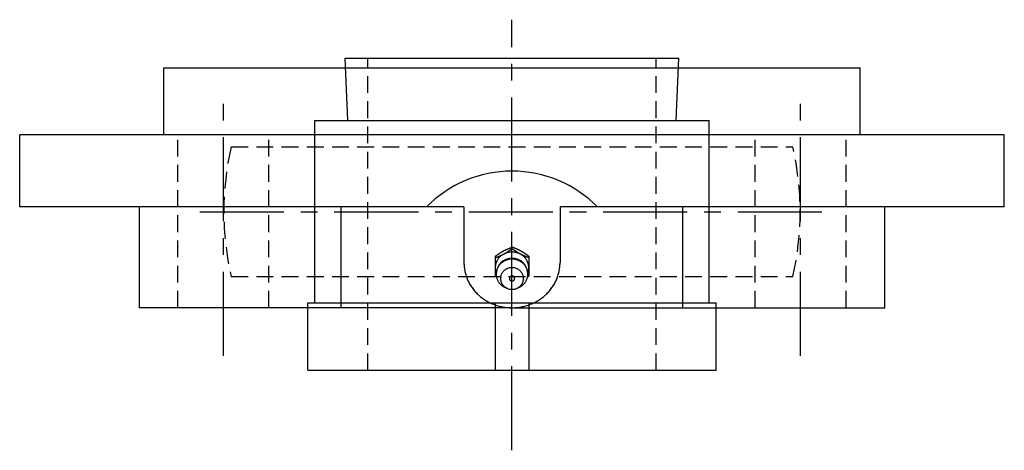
# Model space of a CAD drawing. Extents: x -112 to 242, y -112 to 242.
# Tile 11 of 11: x -102 to 103, y 153 to 242. Entities that reach past the tile are written whole.
import ezdxf

# ---------------------------------------------------------------- set-up
doc = ezdxf.new("R2010")
doc.units = 0
doc.header["$LTSCALE"] = 14
doc.linetypes.add('CENTER', pattern=[2, 1.25, -0.25, 0.25, -0.25])
doc.linetypes.add('HIDDEN', pattern=[0.375, 0.25, -0.125])
doc.layers.get('0').update_dxf_attribs({"linetype": 'CONTINUOUS'})
doc.layers.add('CENTER', color=1, linetype='CENTER')
doc.layers.add('HIDDEN', color=3, linetype='HIDDEN')

msp = doc.modelspace()

# ---------------------------------------------------------------- linework, layer by layer
for p, q in [((-34.75, 234.2), (34.75, 234.2)), ((-34.21, 221.21), (-34.75, 234.2)), ((34.21, 221.21), (34.75, 234.2)), ((-72.5, 218.2), (-72.5, 232.2)), ((-72.5, 232.2), (72.5, 232.2)), ((72.5, 218.2), (72.5, 232.2)), ((-41.05, 221.2), (41.05, 221.2)), ((-41.05, 183.2), (-41.05, 221.2)), ((41.05, 183.2), (41.05, 221.2)), ((102.5, 218.2), (-102.5, 218.2)), ((-102.5, 203.2), (-102.5, 218.2)), ((102.5, 203.2), (102.5, 218.2)), ((-10, 203.2), (-102.5, 203.2)), ((-77.6, 203.2), (-77.6, 182.2)), ((-35.55, 182.2), (-35.55, 203.2)), ((-10, 203.2), (-10, 191.6)), ((10, 203.2), (10, 191.6)), ((102.5, 203.2), (10, 203.2)), ((35.55, 182.2), (35.55, 203.2)), ((77.6, 182.2), (77.6, 203.2)), ((-3.5, 192.91), (-3.5, 188.8)), ((3.5, 192.91), (3.5, 188.8)), ((-3.24, 188.61), (-3.5, 188.8)), ((3.24, 188.61), (3.5, 188.8)), ((-42.5, 183.2), (42.5, 183.2)), ((-42.5, 169.2), (-42.5, 183.2)), ((-3.5, 183.2), (-3.5, 169.2)), ((3.5, 183.2), (3.5, 169.2)), ((42.5, 169.2), (42.5, 183.2)), ((0, 182.2), (-77.6, 182.2)), ((0, 182.2), (77.6, 182.2)), ((-42.5, 169.2), (42.5, 169.2))]:
    msp.add_line(p, q)
at = {"linetype": 'CONTINUOUS'}
for p, q in [((0, 194.5), (0, 194.81)), ((-0.96, 186.23), (-1.33, 186.38)), ((0.96, 186.23), (1.33, 186.38))]:
    msp.add_line(p, q, dxfattribs=at)
for points in [[(-3.5, 192.91, 0), (-3.48, 192.93, 0), (-3.46, 192.94, 0), (-3.44, 192.96, 0), (-3.42, 192.97, 0), (-3.4, 192.99, 0), (-3.38, 193, 0), (-3.36, 193.02, 0), (-3.34, 193.03, 0), (-3.31, 193.04, 0), (-3.29, 193.06, 0), (-3.27, 193.07, 0), (-3.25, 193.09, 0), (-3.23, 193.1, 0), (-3.21, 193.12, 0), (-3.19, 193.13, 0), (-3.17, 193.15, 0), (-3.15, 193.16, 0), (-3.13, 193.18, 0), (-3.11, 193.19, 0), (-3.09, 193.21, 0), (-3.07, 193.22, 0), (-3.05, 193.23, 0), (-3.03, 193.25, 0), (-3.01, 193.26, 0), (-2.99, 193.28, 0), (-2.96, 193.29, 0), (-2.94, 193.31, 0), (-2.92, 193.32, 0), (-2.9, 193.34, 0), (-2.88, 193.35, 0), (-2.86, 193.36, 0), (-2.84, 193.38, 0), (-2.82, 193.39, 0), (-2.8, 193.41, 0), (-2.78, 193.42, 0), (-2.76, 193.43, 0), (-2.74, 193.45, 0), (-2.71, 193.46, 0), (-2.69, 193.48, 0), (-2.67, 193.49, 0), (-2.65, 193.5, 0), (-2.63, 193.52, 0), (-2.61, 193.53, 0), (-2.59, 193.55, 0), (-2.57, 193.56, 0), (-2.55, 193.57, 0), (-2.53, 193.59, 0), (-2.51, 193.6, 0), (-2.48, 193.61, 0), (-2.46, 193.63, 0), (-2.44, 193.64, 0), (-2.42, 193.66, 0), (-2.4, 193.67, 0), (-2.38, 193.68, 0), (-2.36, 193.69, 0), (-2.34, 193.71, 0), (-2.31, 193.72, 0), (-2.29, 193.74, 0), (-2.27, 193.75, 0), (-2.25, 193.76, 0), (-2.23, 193.77, 0), (-2.21, 193.79, 0), (-2.19, 193.8, 0), (-2.16, 193.81, 0), (-2.14, 193.83, 0), (-2.12, 193.84, 0), (-2.1, 193.85, 0), (-2.08, 193.86, 0), (-2.06, 193.88, 0), (-2.03, 193.89, 0), (-2.01, 193.9, 0), (-1.99, 193.91, 0), (-1.97, 193.93, 0), (-1.95, 193.94, 0), (-1.93, 193.95, 0), (-1.9, 193.96, 0), (-1.88, 193.98, 0), (-1.86, 193.99, 0), (-1.84, 194, 0), (-1.82, 194.01, 0), (-1.79, 194.02, 0), (-1.77, 194.04, 0), (-1.75, 194.05, 0), (-1.73, 194.06, 0), (-1.71, 194.07, 0), (-1.68, 194.08, 0), (-1.66, 194.09, 0), (-1.64, 194.1, 0), (-1.62, 194.12, 0), (-1.59, 194.13, 0), (-1.57, 194.14, 0), (-1.55, 194.15, 0), (-1.53, 194.16, 0), (-1.5, 194.17, 0), (-1.48, 194.18, 0), (-1.46, 194.19, 0), (-1.44, 194.21, 0), (-1.41, 194.22, 0), (-1.39, 194.23, 0), (-1.37, 194.24, 0), (-1.35, 194.25, 0), (-1.32, 194.26, 0), (-1.3, 194.27, 0), (-1.28, 194.28, 0), (-1.26, 194.29, 0), (-1.23, 194.3, 0), (-1.21, 194.31, 0), (-1.19, 194.32, 0), (-1.16, 194.33, 0), (-1.14, 194.34, 0), (-1.12, 194.35, 0), (-1.1, 194.36, 0), (-1.07, 194.37, 0), (-1.05, 194.38, 0), (-1.03, 194.39, 0), (-1, 194.4, 0), (-0.98, 194.41, 0), (-0.96, 194.42, 0), (-0.93, 194.43, 0), (-0.91, 194.44, 0), (-0.89, 194.45, 0), (-0.86, 194.46, 0), (-0.84, 194.47, 0), (-0.82, 194.48, 0), (-0.8, 194.49, 0), (-0.77, 194.5, 0), (-0.75, 194.51, 0), (-0.73, 194.52, 0), (-0.7, 194.53, 0), (-0.68, 194.54, 0), (-0.66, 194.55, 0), (-0.63, 194.56, 0), (-0.61, 194.57, 0), (-0.59, 194.58, 0), (-0.56, 194.59, 0), (-0.54, 194.6, 0), (-0.52, 194.61, 0), (-0.49, 194.62, 0), (-0.47, 194.63, 0), (-0.45, 194.64, 0), (-0.42, 194.65, 0), (-0.4, 194.66, 0), (-0.38, 194.66, 0), (-0.35, 194.67, 0), (-0.33, 194.68, 0), (-0.3, 194.69, 0), (-0.28, 194.7, 0), (-0.26, 194.71, 0), (-0.23, 194.72, 0), (-0.21, 194.73, 0), (-0.19, 194.74, 0), (-0.16, 194.75, 0), (-0.14, 194.76, 0), (-0.12, 194.77, 0), (-0.09, 194.78, 0), (-0.07, 194.78, 0), (-0.05, 194.79, 0), (-0.02, 194.8, 0), (0, 194.81, 0)], [(3.5, 192.91, 0), (3.48, 192.93, 0), (3.46, 192.94, 0), (3.44, 192.96, 0), (3.42, 192.97, 0), (3.4, 192.99, 0), (3.38, 193, 0), (3.36, 193.02, 0), (3.34, 193.03, 0), (3.31, 193.04, 0), (3.29, 193.06, 0), (3.27, 193.07, 0), (3.25, 193.09, 0), (3.23, 193.1, 0), (3.21, 193.12, 0), (3.19, 193.13, 0), (3.17, 193.15, 0), (3.15, 193.16, 0), (3.13, 193.18, 0), (3.11, 193.19, 0), (3.09, 193.21, 0), (3.07, 193.22, 0), (3.05, 193.23, 0), (3.03, 193.25, 0), (3.01, 193.26, 0), (2.99, 193.28, 0), (2.96, 193.29, 0), (2.94, 193.31, 0), (2.92, 193.32, 0), (2.9, 193.34, 0), (2.88, 193.35, 0), (2.86, 193.36, 0), (2.84, 193.38, 0), (2.82, 193.39, 0), (2.8, 193.41, 0), (2.78, 193.42, 0), (2.76, 193.43, 0), (2.74, 193.45, 0), (2.71, 193.46, 0), (2.69, 193.48, 0), (2.67, 193.49, 0), (2.65, 193.5, 0), (2.63, 193.52, 0), (2.61, 193.53, 0), (2.59, 193.55, 0), (2.57, 193.56, 0), (2.55, 193.57, 0), (2.53, 193.59, 0), (2.51, 193.6, 0), (2.48, 193.61, 0), (2.46, 193.63, 0), (2.44, 193.64, 0), (2.42, 193.66, 0), (2.4, 193.67, 0), (2.38, 193.68, 0), (2.36, 193.69, 0), (2.34, 193.71, 0), (2.31, 193.72, 0), (2.29, 193.74, 0), (2.27, 193.75, 0), (2.25, 193.76, 0), (2.23, 193.77, 0), (2.21, 193.79, 0), (2.19, 193.8, 0), (2.16, 193.81, 0), (2.14, 193.83, 0), (2.12, 193.84, 0), (2.1, 193.85, 0), (2.08, 193.86, 0), (2.06, 193.88, 0), (2.03, 193.89, 0), (2.01, 193.9, 0), (1.99, 193.91, 0), (1.97, 193.93, 0), (1.95, 193.94, 0), (1.93, 193.95, 0), (1.9, 193.96, 0), (1.88, 193.98, 0), (1.86, 193.99, 0), (1.84, 194, 0), (1.82, 194.01, 0), (1.79, 194.02, 0), (1.77, 194.04, 0), (1.75, 194.05, 0), (1.73, 194.06, 0), (1.71, 194.07, 0), (1.68, 194.08, 0), (1.66, 194.09, 0), (1.64, 194.1, 0), (1.62, 194.12, 0), (1.59, 194.13, 0), (1.57, 194.14, 0), (1.55, 194.15, 0), (1.53, 194.16, 0), (1.5, 194.17, 0), (1.48, 194.18, 0), (1.46, 194.19, 0), (1.44, 194.21, 0), (1.41, 194.22, 0), (1.39, 194.23, 0), (1.37, 194.24, 0), (1.35, 194.25, 0), (1.32, 194.26, 0), (1.3, 194.27, 0), (1.28, 194.28, 0), (1.26, 194.29, 0), (1.23, 194.3, 0), (1.21, 194.31, 0), (1.19, 194.32, 0), (1.16, 194.33, 0), (1.14, 194.34, 0), (1.12, 194.35, 0), (1.1, 194.36, 0), (1.07, 194.37, 0), (1.05, 194.38, 0), (1.03, 194.39, 0), (1, 194.4, 0), (0.98, 194.41, 0), (0.96, 194.42, 0), (0.93, 194.43, 0), (0.91, 194.44, 0), (0.89, 194.45, 0), (0.86, 194.46, 0), (0.84, 194.47, 0), (0.82, 194.48, 0), (0.8, 194.49, 0), (0.77, 194.5, 0), (0.75, 194.51, 0), (0.73, 194.52, 0), (0.7, 194.53, 0), (0.68, 194.54, 0), (0.66, 194.55, 0), (0.63, 194.56, 0), (0.61, 194.57, 0), (0.59, 194.58, 0), (0.56, 194.59, 0), (0.54, 194.6, 0), (0.52, 194.61, 0), (0.49, 194.62, 0), (0.47, 194.63, 0), (0.45, 194.64, 0), (0.42, 194.65, 0), (0.4, 194.66, 0), (0.38, 194.66, 0), (0.35, 194.67, 0), (0.33, 194.68, 0), (0.3, 194.69, 0), (0.28, 194.7, 0), (0.26, 194.71, 0), (0.23, 194.72, 0), (0.21, 194.73, 0), (0.19, 194.74, 0), (0.16, 194.75, 0), (0.14, 194.76, 0), (0.12, 194.77, 0), (0.09, 194.78, 0), (0.07, 194.78, 0), (0.05, 194.79, 0), (0.02, 194.8, 0), (0, 194.81, 0)], [(-3.5, 192.6, 0), (-3.48, 192.61, 0), (-3.45, 192.62, 0), (-3.43, 192.63, 0), (-3.41, 192.64, 0), (-3.38, 192.65, 0), (-3.36, 192.66, 0), (-3.34, 192.66, 0), (-3.31, 192.67, 0), (-3.29, 192.68, 0), (-3.27, 192.69, 0), (-3.24, 192.7, 0), (-3.22, 192.71, 0), (-3.19, 192.72, 0), (-3.17, 192.73, 0), (-3.15, 192.74, 0), (-3.12, 192.75, 0), (-3.1, 192.76, 0), (-3.08, 192.77, 0), (-3.05, 192.78, 0), (-3.03, 192.79, 0), (-3.01, 192.79, 0), (-2.98, 192.8, 0), (-2.96, 192.81, 0), (-2.94, 192.82, 0), (-2.91, 192.83, 0), (-2.89, 192.84, 0), (-2.87, 192.85, 0), (-2.84, 192.86, 0), (-2.82, 192.87, 0), (-2.8, 192.88, 0), (-2.77, 192.89, 0), (-2.75, 192.9, 0), (-2.73, 192.91, 0), (-2.7, 192.92, 0), (-2.68, 192.93, 0), (-2.66, 192.94, 0), (-2.63, 192.95, 0), (-2.61, 192.96, 0), (-2.59, 192.97, 0), (-2.57, 192.98, 0), (-2.54, 192.99, 0), (-2.52, 193, 0), (-2.5, 193.01, 0), (-2.47, 193.02, 0), (-2.45, 193.03, 0), (-2.43, 193.04, 0), (-2.4, 193.05, 0), (-2.38, 193.06, 0), (-2.36, 193.07, 0), (-2.34, 193.08, 0), (-2.31, 193.09, 0), (-2.29, 193.1, 0), (-2.27, 193.11, 0), (-2.24, 193.12, 0), (-2.22, 193.13, 0), (-2.2, 193.14, 0), (-2.18, 193.15, 0), (-2.15, 193.16, 0), (-2.13, 193.17, 0), (-2.11, 193.18, 0), (-2.08, 193.19, 0), (-2.06, 193.21, 0), (-2.04, 193.22, 0), (-2.02, 193.23, 0), (-1.99, 193.24, 0), (-1.97, 193.25, 0), (-1.95, 193.26, 0), (-1.93, 193.27, 0), (-1.9, 193.28, 0), (-1.88, 193.29, 0), (-1.86, 193.31, 0), (-1.84, 193.32, 0), (-1.82, 193.33, 0), (-1.79, 193.34, 0), (-1.77, 193.35, 0), (-1.75, 193.36, 0), (-1.73, 193.38, 0), (-1.7, 193.39, 0), (-1.68, 193.4, 0), (-1.66, 193.41, 0), (-1.64, 193.42, 0), (-1.62, 193.44, 0), (-1.6, 193.45, 0), (-1.57, 193.46, 0), (-1.55, 193.47, 0), (-1.53, 193.48, 0), (-1.51, 193.5, 0), (-1.49, 193.51, 0), (-1.46, 193.52, 0), (-1.44, 193.53, 0), (-1.42, 193.55, 0), (-1.4, 193.56, 0), (-1.38, 193.57, 0), (-1.36, 193.59, 0), (-1.33, 193.6, 0), (-1.31, 193.61, 0), (-1.29, 193.62, 0), (-1.27, 193.64, 0), (-1.25, 193.65, 0), (-1.23, 193.66, 0), (-1.21, 193.68, 0), (-1.19, 193.69, 0), (-1.16, 193.7, 0), (-1.14, 193.72, 0), (-1.12, 193.73, 0), (-1.1, 193.74, 0), (-1.08, 193.76, 0), (-1.06, 193.77, 0), (-1.04, 193.78, 0), (-1.02, 193.8, 0), (-0.99, 193.81, 0), (-0.97, 193.82, 0), (-0.95, 193.84, 0), (-0.93, 193.85, 0), (-0.91, 193.87, 0), (-0.89, 193.88, 0), (-0.87, 193.89, 0), (-0.85, 193.91, 0), (-0.83, 193.92, 0), (-0.81, 193.94, 0), (-0.78, 193.95, 0), (-0.76, 193.96, 0), (-0.74, 193.98, 0), (-0.72, 193.99, 0), (-0.7, 194.01, 0), (-0.68, 194.02, 0), (-0.66, 194.03, 0), (-0.64, 194.05, 0), (-0.62, 194.06, 0), (-0.6, 194.08, 0), (-0.58, 194.09, 0), (-0.56, 194.11, 0), (-0.54, 194.12, 0), (-0.51, 194.13, 0), (-0.49, 194.15, 0), (-0.47, 194.16, 0), (-0.45, 194.18, 0), (-0.43, 194.19, 0), (-0.41, 194.21, 0), (-0.39, 194.22, 0), (-0.37, 194.24, 0), (-0.35, 194.25, 0), (-0.33, 194.26, 0), (-0.31, 194.28, 0), (-0.29, 194.29, 0), (-0.27, 194.31, 0), (-0.25, 194.32, 0), (-0.23, 194.34, 0), (-0.21, 194.35, 0), (-0.18, 194.37, 0), (-0.16, 194.38, 0), (-0.14, 194.4, 0), (-0.12, 194.41, 0), (-0.1, 194.43, 0), (-0.08, 194.44, 0), (-0.06, 194.46, 0), (-0.04, 194.47, 0), (-0.02, 194.48, 0), (0, 194.5, 0)], [(3.5, 192.6, 0), (3.48, 192.61, 0), (3.45, 192.62, 0), (3.43, 192.63, 0), (3.41, 192.64, 0), (3.38, 192.65, 0), (3.36, 192.66, 0), (3.34, 192.66, 0), (3.31, 192.67, 0), (3.29, 192.68, 0), (3.27, 192.69, 0), (3.24, 192.7, 0), (3.22, 192.71, 0), (3.19, 192.72, 0), (3.17, 192.73, 0), (3.15, 192.74, 0), (3.12, 192.75, 0), (3.1, 192.76, 0), (3.08, 192.77, 0), (3.05, 192.78, 0), (3.03, 192.79, 0), (3.01, 192.79, 0), (2.98, 192.8, 0), (2.96, 192.81, 0), (2.94, 192.82, 0), (2.91, 192.83, 0), (2.89, 192.84, 0), (2.87, 192.85, 0), (2.84, 192.86, 0), (2.82, 192.87, 0), (2.8, 192.88, 0), (2.77, 192.89, 0), (2.75, 192.9, 0), (2.73, 192.91, 0), (2.7, 192.92, 0), (2.68, 192.93, 0), (2.66, 192.94, 0), (2.63, 192.95, 0), (2.61, 192.96, 0), (2.59, 192.97, 0), (2.57, 192.98, 0), (2.54, 192.99, 0), (2.52, 193, 0), (2.5, 193.01, 0), (2.47, 193.02, 0), (2.45, 193.03, 0), (2.43, 193.04, 0), (2.4, 193.05, 0), (2.38, 193.06, 0), (2.36, 193.07, 0), (2.34, 193.08, 0), (2.31, 193.09, 0), (2.29, 193.1, 0), (2.27, 193.11, 0), (2.24, 193.12, 0), (2.22, 193.13, 0), (2.2, 193.14, 0), (2.18, 193.15, 0), (2.15, 193.16, 0), (2.13, 193.17, 0), (2.11, 193.18, 0), (2.08, 193.19, 0), (2.06, 193.21, 0), (2.04, 193.22, 0), (2.02, 193.23, 0), (1.99, 193.24, 0), (1.97, 193.25, 0), (1.95, 193.26, 0), (1.93, 193.27, 0), (1.9, 193.28, 0), (1.88, 193.29, 0), (1.86, 193.31, 0), (1.84, 193.32, 0), (1.82, 193.33, 0), (1.79, 193.34, 0), (1.77, 193.35, 0), (1.75, 193.36, 0), (1.73, 193.38, 0), (1.7, 193.39, 0), (1.68, 193.4, 0), (1.66, 193.41, 0), (1.64, 193.42, 0), (1.62, 193.44, 0), (1.6, 193.45, 0), (1.57, 193.46, 0), (1.55, 193.47, 0), (1.53, 193.48, 0), (1.51, 193.5, 0), (1.49, 193.51, 0), (1.46, 193.52, 0), (1.44, 193.53, 0), (1.42, 193.55, 0), (1.4, 193.56, 0), (1.38, 193.57, 0), (1.36, 193.59, 0), (1.33, 193.6, 0), (1.31, 193.61, 0), (1.29, 193.62, 0), (1.27, 193.64, 0), (1.25, 193.65, 0), (1.23, 193.66, 0), (1.21, 193.68, 0), (1.19, 193.69, 0), (1.16, 193.7, 0), (1.14, 193.72, 0), (1.12, 193.73, 0), (1.1, 193.74, 0), (1.08, 193.76, 0), (1.06, 193.77, 0), (1.04, 193.78, 0), (1.02, 193.8, 0), (0.99, 193.81, 0), (0.97, 193.82, 0), (0.95, 193.84, 0), (0.93, 193.85, 0), (0.91, 193.87, 0), (0.89, 193.88, 0), (0.87, 193.89, 0), (0.85, 193.91, 0), (0.83, 193.92, 0), (0.81, 193.94, 0), (0.78, 193.95, 0), (0.76, 193.96, 0), (0.74, 193.98, 0), (0.72, 193.99, 0), (0.7, 194.01, 0), (0.68, 194.02, 0), (0.66, 194.03, 0), (0.64, 194.05, 0), (0.62, 194.06, 0), (0.6, 194.08, 0), (0.58, 194.09, 0), (0.56, 194.11, 0), (0.54, 194.12, 0), (0.51, 194.13, 0), (0.49, 194.15, 0), (0.47, 194.16, 0), (0.45, 194.18, 0), (0.43, 194.19, 0), (0.41, 194.21, 0), (0.39, 194.22, 0), (0.37, 194.24, 0), (0.35, 194.25, 0), (0.33, 194.26, 0), (0.31, 194.28, 0), (0.29, 194.29, 0), (0.27, 194.31, 0), (0.25, 194.32, 0), (0.23, 194.34, 0), (0.21, 194.35, 0), (0.18, 194.37, 0), (0.16, 194.38, 0), (0.14, 194.4, 0), (0.12, 194.41, 0), (0.1, 194.43, 0), (0.08, 194.44, 0), (0.06, 194.46, 0), (0.04, 194.47, 0), (0.02, 194.48, 0), (0, 194.5, 0)], [(-10, 191.6, 0), (-10, 191.37, 0), (-9.99, 191.14, 0), (-9.97, 190.91, 0), (-9.95, 190.68, 0), (-9.92, 190.45, 0), (-9.89, 190.22, 0), (-9.85, 189.99, 0), (-9.81, 189.76, 0), (-9.76, 189.54, 0), (-9.7, 189.31, 0), (-9.64, 189.09, 0), (-9.57, 188.87, 0), (-9.5, 188.65, 0), (-9.42, 188.43, 0), (-9.33, 188.22, 0), (-9.24, 188, 0), (-9.14, 187.79, 0), (-9.04, 187.58, 0), (-8.93, 187.37, 0), (-8.82, 187.17, 0), (-8.7, 186.97, 0), (-8.58, 186.77, 0), (-8.45, 186.57, 0), (-8.31, 186.38, 0), (-8.18, 186.19, 0), (-8.03, 186, 0), (-7.88, 185.82, 0), (-7.73, 185.64, 0), (-7.57, 185.46, 0), (-7.41, 185.29, 0), (-7.24, 185.12, 0), (-7.07, 184.95, 0), (-6.9, 184.79, 0), (-6.72, 184.63, 0), (-6.53, 184.48, 0), (-6.34, 184.33, 0), (-6.15, 184.19, 0), (-5.96, 184.05, 0), (-5.76, 183.91, 0), (-5.56, 183.78, 0), (-5.35, 183.66, 0), (-5.14, 183.54, 0), (-4.93, 183.42, 0), (-4.71, 183.31, 0), (-4.5, 183.2, 0), (-4.28, 183.1, 0), (-4.05, 183.01, 0), (-3.83, 182.91, 0), (-3.6, 182.83, 0), (-3.37, 182.75, 0), (-3.14, 182.67, 0), (-2.9, 182.6, 0), (-2.67, 182.54, 0), (-2.43, 182.48, 0), (-2.19, 182.43, 0), (-1.95, 182.38, 0), (-1.71, 182.34, 0), (-1.47, 182.3, 0), (-1.22, 182.27, 0), (-0.98, 182.25, 0), (-0.74, 182.22, 0), (-0.49, 182.21, 0), (-0.25, 182.2, 0), (0, 182.2, 0), (0.25, 182.2, 0), (0.49, 182.21, 0), (0.74, 182.22, 0), (0.98, 182.25, 0), (1.22, 182.27, 0), (1.47, 182.3, 0), (1.71, 182.34, 0), (1.95, 182.38, 0), (2.19, 182.43, 0), (2.43, 182.48, 0), (2.67, 182.54, 0), (2.9, 182.6, 0), (3.14, 182.67, 0), (3.37, 182.75, 0), (3.6, 182.83, 0), (3.83, 182.91, 0), (4.05, 183.01, 0), (4.28, 183.1, 0), (4.5, 183.2, 0), (4.71, 183.31, 0), (4.93, 183.42, 0), (5.14, 183.54, 0), (5.35, 183.66, 0), (5.56, 183.78, 0), (5.76, 183.91, 0), (5.96, 184.05, 0), (6.15, 184.19, 0), (6.34, 184.33, 0), (6.53, 184.48, 0), (6.72, 184.63, 0), (6.9, 184.79, 0), (7.07, 184.95, 0), (7.24, 185.12, 0), (7.41, 185.29, 0), (7.57, 185.46, 0), (7.73, 185.64, 0), (7.88, 185.82, 0), (8.03, 186, 0), (8.18, 186.19, 0), (8.31, 186.38, 0), (8.45, 186.57, 0), (8.58, 186.77, 0), (8.7, 186.97, 0), (8.82, 187.17, 0), (8.93, 187.37, 0), (9.04, 187.58, 0), (9.14, 187.79, 0), (9.24, 188, 0), (9.33, 188.22, 0), (9.42, 188.43, 0), (9.5, 188.65, 0), (9.57, 188.87, 0), (9.64, 189.09, 0), (9.7, 189.31, 0), (9.76, 189.54, 0), (9.81, 189.76, 0), (9.85, 189.99, 0), (9.89, 190.22, 0), (9.92, 190.45, 0), (9.95, 190.68, 0), (9.97, 190.91, 0), (9.99, 191.14, 0), (10, 191.37, 0), (10, 191.6, 0)]]:
    msp.add_polyline3d(points)
for points in [[(3.29, 189.41, 0), (3.33, 189.5, 0), (3.36, 189.59, 0), (3.39, 189.69, 0), (3.41, 189.78, 0), (3.43, 189.88, 0), (3.45, 189.98, 0), (3.47, 190.07, 0), (3.48, 190.17, 0), (3.49, 190.27, 0), (3.5, 190.37, 0), (3.5, 190.47, 0), (3.5, 190.56, 0), (3.5, 190.66, 0), (3.49, 190.76, 0), (3.48, 190.86, 0), (3.47, 190.96, 0), (3.45, 191.05, 0), (3.43, 191.15, 0), (3.41, 191.25, 0), (3.39, 191.34, 0), (3.36, 191.44, 0), (3.33, 191.53, 0), (3.3, 191.62, 0), (3.26, 191.72, 0), (3.22, 191.81, 0), (3.18, 191.9, 0), (3.13, 191.99, 0), (3.08, 192.07, 0), (3.03, 192.16, 0), (2.98, 192.25, 0), (2.92, 192.33, 0), (2.86, 192.41, 0), (2.8, 192.49, 0), (2.74, 192.57, 0), (2.67, 192.64, 0), (2.6, 192.72, 0), (2.53, 192.79, 0), (2.46, 192.86, 0), (2.38, 192.93, 0), (2.3, 192.99, 0), (2.22, 193.06, 0), (2.14, 193.12, 0), (2.06, 193.18, 0), (1.97, 193.23, 0), (1.88, 193.29, 0), (1.8, 193.34, 0), (1.7, 193.39, 0), (1.61, 193.44, 0), (1.52, 193.48, 0), (1.42, 193.52, 0), (1.33, 193.56, 0), (1.23, 193.59, 0), (1.13, 193.63, 0), (1.03, 193.66, 0), (0.93, 193.69, 0), (0.83, 193.71, 0), (0.73, 193.73, 0), (0.63, 193.75, 0), (0.52, 193.77, 0), (0.42, 193.78, 0), (0.31, 193.79, 0), (0.21, 193.8, 0), (0.1, 193.8, 0), (0, 193.81, 0), (-0.1, 193.8, 0), (-0.21, 193.8, 0), (-0.31, 193.79, 0), (-0.42, 193.78, 0), (-0.52, 193.77, 0), (-0.63, 193.75, 0), (-0.73, 193.73, 0), (-0.83, 193.71, 0), (-0.93, 193.69, 0), (-1.03, 193.66, 0), (-1.13, 193.63, 0), (-1.23, 193.59, 0), (-1.33, 193.56, 0), (-1.42, 193.52, 0), (-1.52, 193.48, 0), (-1.61, 193.44, 0), (-1.7, 193.39, 0), (-1.8, 193.34, 0), (-1.88, 193.29, 0), (-1.97, 193.23, 0), (-2.06, 193.18, 0), (-2.14, 193.12, 0), (-2.22, 193.06, 0), (-2.3, 192.99, 0), (-2.38, 192.93, 0), (-2.46, 192.86, 0), (-2.53, 192.79, 0), (-2.6, 192.72, 0), (-2.67, 192.64, 0), (-2.74, 192.57, 0), (-2.8, 192.49, 0), (-2.86, 192.41, 0), (-2.92, 192.33, 0), (-2.98, 192.25, 0), (-3.03, 192.16, 0), (-3.08, 192.07, 0), (-3.13, 191.99, 0), (-3.18, 191.9, 0), (-3.22, 191.81, 0), (-3.26, 191.72, 0), (-3.3, 191.62, 0), (-3.33, 191.53, 0), (-3.36, 191.44, 0), (-3.39, 191.34, 0), (-3.41, 191.25, 0), (-3.43, 191.15, 0), (-3.45, 191.05, 0), (-3.47, 190.96, 0), (-3.48, 190.86, 0), (-3.49, 190.76, 0), (-3.5, 190.66, 0), (-3.5, 190.56, 0), (-3.5, 190.47, 0), (-3.5, 190.37, 0), (-3.49, 190.27, 0), (-3.48, 190.17, 0), (-3.47, 190.07, 0), (-3.45, 189.98, 0), (-3.43, 189.88, 0), (-3.41, 189.78, 0), (-3.39, 189.69, 0), (-3.36, 189.59, 0), (-3.33, 189.5, 0), (-3.29, 189.41, 0)], [(1.33, 186.38, 0), (1.45, 186.43, 0), (1.58, 186.49, 0), (1.7, 186.56, 0), (1.82, 186.63, 0), (1.93, 186.7, 0), (2.05, 186.78, 0), (2.16, 186.87, 0), (2.26, 186.96, 0), (2.36, 187.05, 0), (2.46, 187.15, 0), (2.55, 187.25, 0), (2.64, 187.35, 0), (2.72, 187.46, 0), (2.79, 187.57, 0), (2.87, 187.68, 0), (2.93, 187.8, 0), (3, 187.92, 0), (3.05, 188.04, 0), (3.1, 188.16, 0), (3.15, 188.28, 0), (3.19, 188.41, 0), (3.22, 188.54, 0), (3.25, 188.67, 0), (3.27, 188.8, 0), (3.29, 188.93, 0), (3.3, 189.06, 0), (3.3, 189.2, 0), (3.3, 189.33, 0), (3.29, 189.46, 0), (3.28, 189.59, 0), (3.26, 189.72, 0), (3.23, 189.85, 0), (3.2, 189.98, 0), (3.16, 190.11, 0), (3.12, 190.23, 0), (3.07, 190.36, 0), (3.01, 190.48, 0), (2.95, 190.6, 0), (2.89, 190.72, 0), (2.82, 190.83, 0), (2.74, 190.94, 0), (2.66, 191.05, 0), (2.58, 191.16, 0), (2.48, 191.26, 0), (2.39, 191.35, 0), (2.29, 191.45, 0), (2.19, 191.54, 0), (2.08, 191.62, 0), (1.97, 191.71, 0), (1.85, 191.78, 0), (1.74, 191.85, 0), (1.62, 191.92, 0), (1.49, 191.98, 0), (1.36, 192.04, 0), (1.24, 192.09, 0), (1.1, 192.14, 0), (0.97, 192.18, 0), (0.83, 192.22, 0), (0.7, 192.25, 0), (0.56, 192.27, 0), (0.42, 192.29, 0), (0.28, 192.31, 0), (0.14, 192.31, 0), (0, 192.32, 0), (-0.14, 192.31, 0), (-0.28, 192.31, 0), (-0.42, 192.29, 0), (-0.56, 192.27, 0), (-0.7, 192.25, 0), (-0.83, 192.22, 0), (-0.97, 192.18, 0), (-1.1, 192.14, 0), (-1.24, 192.09, 0), (-1.36, 192.04, 0), (-1.49, 191.98, 0), (-1.62, 191.92, 0), (-1.74, 191.85, 0), (-1.85, 191.78, 0), (-1.97, 191.71, 0), (-2.08, 191.62, 0), (-2.19, 191.54, 0), (-2.29, 191.45, 0), (-2.39, 191.35, 0), (-2.48, 191.26, 0), (-2.58, 191.16, 0), (-2.66, 191.05, 0), (-2.74, 190.94, 0), (-2.82, 190.83, 0), (-2.89, 190.72, 0), (-2.95, 190.6, 0), (-3.01, 190.48, 0), (-3.07, 190.36, 0), (-3.12, 190.23, 0), (-3.16, 190.11, 0), (-3.2, 189.98, 0), (-3.23, 189.85, 0), (-3.26, 189.72, 0), (-3.28, 189.59, 0), (-3.29, 189.46, 0), (-3.3, 189.33, 0), (-3.3, 189.2, 0), (-3.3, 189.06, 0), (-3.29, 188.93, 0), (-3.27, 188.8, 0), (-3.25, 188.67, 0), (-3.22, 188.54, 0), (-3.19, 188.41, 0), (-3.15, 188.28, 0), (-3.1, 188.16, 0), (-3.05, 188.04, 0), (-3, 187.92, 0), (-2.93, 187.8, 0), (-2.87, 187.68, 0), (-2.79, 187.57, 0), (-2.72, 187.46, 0), (-2.64, 187.35, 0), (-2.55, 187.25, 0), (-2.46, 187.15, 0), (-2.36, 187.05, 0), (-2.26, 186.96, 0), (-2.16, 186.87, 0), (-2.05, 186.78, 0), (-1.93, 186.7, 0), (-1.82, 186.63, 0), (-1.7, 186.56, 0), (-1.58, 186.49, 0), (-1.45, 186.43, 0), (-1.33, 186.38, 0)], [(2.4, 188.29, 0), (2.4, 188.4, 0), (2.39, 188.51, 0), (2.37, 188.62, 0), (2.35, 188.73, 0), (2.33, 188.84, 0), (2.3, 188.95, 0), (2.26, 189.05, 0), (2.22, 189.16, 0), (2.17, 189.26, 0), (2.12, 189.36, 0), (2.06, 189.45, 0), (2, 189.55, 0), (1.93, 189.64, 0), (1.86, 189.72, 0), (1.78, 189.81, 0), (1.7, 189.89, 0), (1.61, 189.96, 0), (1.52, 190.04, 0), (1.43, 190.1, 0), (1.33, 190.17, 0), (1.23, 190.23, 0), (1.13, 190.28, 0), (1.03, 190.33, 0), (0.92, 190.38, 0), (0.81, 190.42, 0), (0.7, 190.45, 0), (0.58, 190.48, 0), (0.47, 190.5, 0), (0.35, 190.52, 0), (0.24, 190.54, 0), (0.12, 190.54, 0), (0, 190.55, 0), (-0.12, 190.54, 0), (-0.24, 190.54, 0), (-0.35, 190.52, 0), (-0.47, 190.5, 0), (-0.58, 190.48, 0), (-0.7, 190.45, 0), (-0.81, 190.42, 0), (-0.92, 190.38, 0), (-1.03, 190.33, 0), (-1.13, 190.28, 0), (-1.23, 190.23, 0), (-1.33, 190.17, 0), (-1.43, 190.1, 0), (-1.52, 190.04, 0), (-1.61, 189.96, 0), (-1.7, 189.89, 0), (-1.78, 189.81, 0), (-1.86, 189.72, 0), (-1.93, 189.64, 0), (-2, 189.55, 0), (-2.06, 189.45, 0), (-2.12, 189.36, 0), (-2.17, 189.26, 0), (-2.22, 189.16, 0), (-2.26, 189.05, 0), (-2.3, 188.95, 0), (-2.33, 188.84, 0), (-2.35, 188.73, 0), (-2.37, 188.62, 0), (-2.39, 188.51, 0), (-2.4, 188.4, 0), (-2.4, 188.29, 0), (-2.4, 188.18, 0), (-2.39, 188.07, 0), (-2.37, 187.96, 0), (-2.35, 187.85, 0), (-2.33, 187.75, 0), (-2.3, 187.64, 0), (-2.26, 187.53, 0), (-2.22, 187.43, 0), (-2.17, 187.33, 0), (-2.12, 187.23, 0), (-2.06, 187.13, 0), (-2, 187.04, 0), (-1.93, 186.95, 0), (-1.86, 186.86, 0), (-1.78, 186.78, 0), (-1.7, 186.7, 0), (-1.61, 186.62, 0), (-1.52, 186.55, 0), (-1.43, 186.48, 0), (-1.33, 186.42, 0), (-1.23, 186.36, 0), (-1.13, 186.3, 0), (-1.03, 186.25, 0), (-0.92, 186.21, 0), (-0.81, 186.17, 0), (-0.7, 186.13, 0), (-0.58, 186.1, 0), (-0.47, 186.08, 0), (-0.35, 186.06, 0), (-0.24, 186.05, 0), (-0.12, 186.04, 0), (0, 186.04, 0), (0.12, 186.04, 0), (0.24, 186.05, 0), (0.35, 186.06, 0), (0.47, 186.08, 0), (0.58, 186.1, 0), (0.7, 186.13, 0), (0.81, 186.17, 0), (0.92, 186.21, 0), (1.03, 186.25, 0), (1.13, 186.3, 0), (1.23, 186.36, 0), (1.33, 186.42, 0), (1.43, 186.48, 0), (1.52, 186.55, 0), (1.61, 186.62, 0), (1.7, 186.7, 0), (1.78, 186.78, 0), (1.86, 186.86, 0), (1.93, 186.95, 0), (2, 187.04, 0), (2.06, 187.13, 0), (2.12, 187.23, 0), (2.17, 187.33, 0), (2.22, 187.43, 0), (2.26, 187.53, 0), (2.3, 187.64, 0), (2.33, 187.75, 0), (2.35, 187.85, 0), (2.37, 187.96, 0), (2.39, 188.07, 0), (2.4, 188.18, 0), (2.4, 188.29, 0)], [(0.55, 188.29, 0), (0.55, 188.32, 0), (0.55, 188.34, 0), (0.55, 188.37, 0), (0.54, 188.39, 0), (0.54, 188.42, 0), (0.53, 188.44, 0), (0.52, 188.47, 0), (0.51, 188.49, 0), (0.5, 188.52, 0), (0.49, 188.54, 0), (0.48, 188.56, 0), (0.46, 188.58, 0), (0.45, 188.6, 0), (0.43, 188.62, 0), (0.41, 188.64, 0), (0.39, 188.66, 0), (0.37, 188.68, 0), (0.35, 188.7, 0), (0.33, 188.71, 0), (0.31, 188.73, 0), (0.29, 188.74, 0), (0.26, 188.75, 0), (0.24, 188.76, 0), (0.21, 188.77, 0), (0.19, 188.78, 0), (0.16, 188.79, 0), (0.13, 188.8, 0), (0.11, 188.8, 0), (0.08, 188.81, 0), (0.05, 188.81, 0), (0.03, 188.81, 0), (0, 188.81, 0), (-0.03, 188.81, 0), (-0.05, 188.81, 0), (-0.08, 188.81, 0), (-0.11, 188.8, 0), (-0.13, 188.8, 0), (-0.16, 188.79, 0), (-0.19, 188.78, 0), (-0.21, 188.77, 0), (-0.24, 188.76, 0), (-0.26, 188.75, 0), (-0.29, 188.74, 0), (-0.31, 188.73, 0), (-0.33, 188.71, 0), (-0.35, 188.7, 0), (-0.37, 188.68, 0), (-0.39, 188.66, 0), (-0.41, 188.64, 0), (-0.43, 188.62, 0), (-0.45, 188.6, 0), (-0.46, 188.58, 0), (-0.48, 188.56, 0), (-0.49, 188.54, 0), (-0.5, 188.52, 0), (-0.51, 188.49, 0), (-0.52, 188.47, 0), (-0.53, 188.44, 0), (-0.54, 188.42, 0), (-0.54, 188.39, 0), (-0.55, 188.37, 0), (-0.55, 188.34, 0), (-0.55, 188.32, 0), (-0.55, 188.29, 0), (-0.55, 188.27, 0), (-0.55, 188.24, 0), (-0.55, 188.22, 0), (-0.54, 188.19, 0), (-0.54, 188.17, 0), (-0.53, 188.14, 0), (-0.52, 188.12, 0), (-0.51, 188.09, 0), (-0.5, 188.07, 0), (-0.49, 188.05, 0), (-0.48, 188.03, 0), (-0.46, 188, 0), (-0.45, 187.98, 0), (-0.43, 187.96, 0), (-0.41, 187.94, 0), (-0.39, 187.92, 0), (-0.37, 187.91, 0), (-0.35, 187.89, 0), (-0.33, 187.87, 0), (-0.31, 187.86, 0), (-0.29, 187.85, 0), (-0.26, 187.83, 0), (-0.24, 187.82, 0), (-0.21, 187.81, 0), (-0.19, 187.8, 0), (-0.16, 187.79, 0), (-0.13, 187.79, 0), (-0.11, 187.78, 0), (-0.08, 187.78, 0), (-0.05, 187.77, 0), (-0.03, 187.77, 0), (0, 187.77, 0), (0.03, 187.77, 0), (0.05, 187.77, 0), (0.08, 187.78, 0), (0.11, 187.78, 0), (0.13, 187.79, 0), (0.16, 187.79, 0), (0.19, 187.8, 0), (0.21, 187.81, 0), (0.24, 187.82, 0), (0.26, 187.83, 0), (0.29, 187.85, 0), (0.31, 187.86, 0), (0.33, 187.87, 0), (0.35, 187.89, 0), (0.37, 187.91, 0), (0.39, 187.92, 0), (0.41, 187.94, 0), (0.43, 187.96, 0), (0.45, 187.98, 0), (0.46, 188, 0), (0.48, 188.03, 0), (0.49, 188.05, 0), (0.5, 188.07, 0), (0.51, 188.09, 0), (0.52, 188.12, 0), (0.53, 188.14, 0), (0.54, 188.17, 0), (0.54, 188.19, 0), (0.55, 188.22, 0), (0.55, 188.24, 0), (0.55, 188.27, 0), (0.55, 188.29, 0)]]:
    msp.add_polyline3d(points, dxfattribs=at)
msp.add_arc((0, 185.65), 25, 44.5901, 135.4099)
msp.add_arc((0, 189.22), 3.3, 0, 180, dxfattribs=at)
at = {"layer": 'CENTER'}
for p, q in [((0, 152.5), (0, 242.2)), ((-60.1, 172.2), (-60.1, 228.2)), ((60.1, 172.2), (60.1, 228.2)), ((-65, 202.2), (65, 202.2))]:
    msp.add_line(p, q, dxfattribs=at)
at = {"layer": 'HIDDEN'}
for p, q in [((-30, 169.2), (-30, 234.2)), ((30, 169.2), (30, 234.2)), ((-69.6, 182.2), (-69.6, 218.2)), ((-50.6, 182.2), (-50.6, 218.2)), ((50.6, 182.2), (50.6, 218.2)), ((69.6, 182.2), (69.6, 218.2)), ((-58.46, 215.7), (58.46, 215.7)), ((-58.46, 188.7), (58.46, 188.7))]:
    msp.add_line(p, q, dxfattribs=at)
for start, end in [(166.9971, 193.0029), (346.9971, 13.0029)]:
    msp.add_arc((0, 202.2), 60, start, end, dxfattribs=at)

doc.saveas('drawing.dxf')
